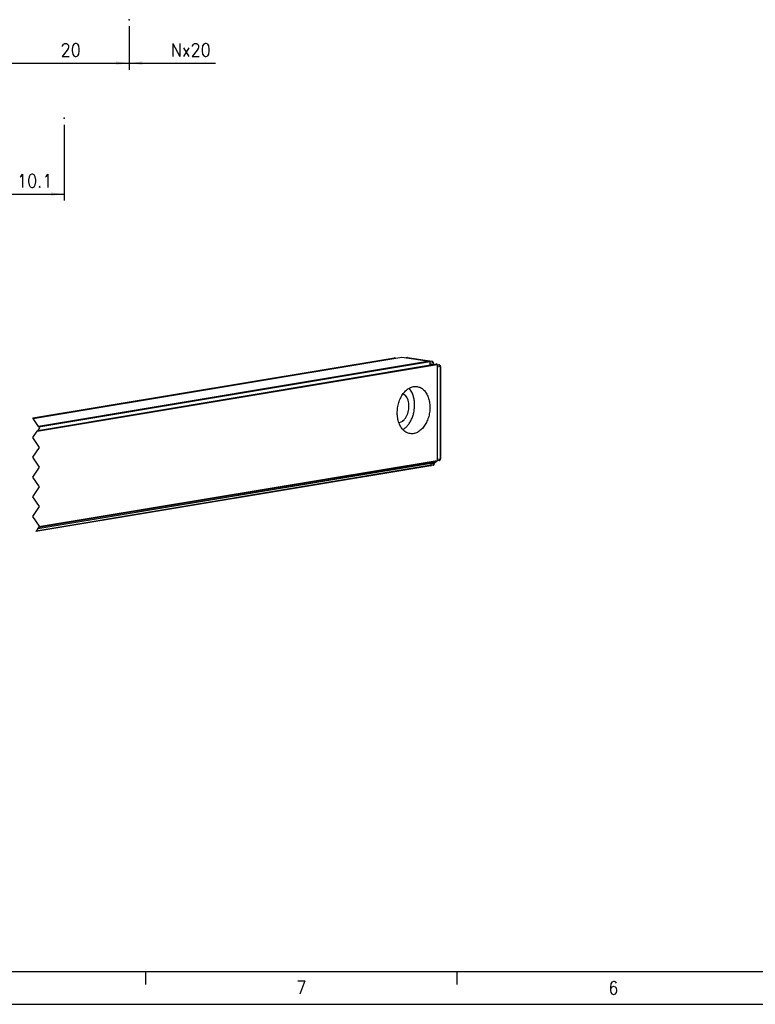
# Model space of a CAD drawing. Header units: inches. Extents: x -1131 to 657, y -1236 to -816.
# Tile 7 of 14: x -894 to -782, y -1236 to -1086. Entities that reach past the tile are written whole.
import ezdxf

# ---------------------------------------------------------------- set-up
doc = ezdxf.new("R2010")
doc.units = ezdxf.units.IN
doc.linetypes.add('DOT_CENTER', pattern=[14, 12, -1, 0, -1])
doc.layers.add('1', color=7, linetype='Continuous')
doc.styles.add('CONVERTER_11', font='txt.shx', dxfattribs={"width": 0.9})
doc.dimstyles.new('ME10_DIM_26', dxfattribs={"dimtxt": 2, "dimasz": 2, "dimexe": 1, "dimexo": 1, "dimgap": 1, "dimtad": 1, "dimdec": 3, "dimdsep": 46, "dimtxsty": 'CONVERTER_11', "dimsah": 1, "dimcen": 0.09, "dimclrd": 2, "dimclre": 2, "dimclrt": 2, "dimadec": 0, "dimazin": 0, "dimtfac": 1, "dimtdec": 4, "dimtix": 1, "dimtmove": 0, "dimatfit": 3, "dimfxl": 1, "dimtolj": 1, "dimtzin": 0, "dimarcsym": 0})
doc.dimstyles.new('ME10_DIM_27', dxfattribs={"dimtxt": 2, "dimasz": 2, "dimexe": 1, "dimexo": 1, "dimgap": 1, "dimtad": 1, "dimdsep": 46, "dimtxsty": 'CONVERTER_11', "dimsah": 1, "dimcen": 0.09, "dimclrd": 2, "dimclre": 2, "dimclrt": 2, "dimadec": 0, "dimazin": 0, "dimtfac": 1, "dimtdec": 4, "dimtix": 1, "dimtmove": 0, "dimatfit": 3, "dimfxl": 1, "dimtolj": 1, "dimtzin": 0, "dimarcsym": 0})

# ---------------------------------------------------------------- blocks, each defined once
blk = doc.blocks.new('PERFIL_S__3', base_point=(-2018.37, -2417.33))
at = {"color": 7, "linetype": 'Continuous'}
for p, q in [((-1784.31, -2293.51), (-1674.18, -2275.18)), ((-1784.29, -2293.54), (-1674.1, -2275.19)), ((-1784.19, -2293.69), (-1671.99, -2275.01)), ((-1784.19, -2293.69), (-1671.96, -2275.01)), ((-1783.03, -2297.57), (-1661.18, -2277.28)), ((-1782.84, -2297.29), (-1661.36, -2277.06)), ((-1663.51, -2276.25), (-1782.6, -2296.08)), ((-1663.37, -2276.47), (-1782.45, -2296.3)), ((-1673.89, -2275.33), (-1674.1, -2275.19)), ((-1671.96, -2275.01), (-1663.51, -2276.25)), ((-1670.33, -2275.13), (-1670.71, -2275.19)), ((-1670.25, -2275.13), (-1670.67, -2275.2)), ((-1670.25, -2275.13), (-1670.33, -2275.13)), ((-1670.25, -2275.13), (-1662.82, -2276.23)), ((-1670.25, -2275.13), (-1670.22, -2275.13)), ((-1670.22, -2275.13), (-1662.79, -2276.23)), ((-1662.82, -2276.23), (-1663.41, -2276.32)), ((-1663.37, -2277.4), (-1663.37, -2276.47)), ((-1662.46, -2276.77), (-1663.37, -2276.93)), ((-1662.46, -2277.21), (-1663.37, -2277.36)), ((-1662.82, -2276.23), (-1662.79, -2276.23)), ((-1662.79, -2276.23), (-1662.71, -2276.26)), ((-1662.71, -2276.26), (-1662.7, -2276.27)), ((-1662.7, -2276.27), (-1662.65, -2276.29)), ((-1662.65, -2276.29), (-1662.62, -2276.31)), ((-1662.62, -2276.31), (-1662.5, -2276.43)), ((-1662.5, -2276.43), (-1662.43, -2276.58)), ((-1662.46, -2276.77), (-1662.46, -2277.21)), ((-1662.46, -2277.21), (-1662.45, -2277.25)), ((-1662.43, -2276.58), (-1662.42, -2276.67)), ((-1662.42, -2276.67), (-1662.4, -2276.74)), ((-1662.4, -2276.74), (-1662.39, -2276.75)), ((-1662.39, -2276.75), (-1662.39, -2277.18)), ((-1662.39, -2277.18), (-1662.38, -2277.23)), ((-1661.18, -2277.28), (-1661.18, -2306.53)), ((-1661.18, -2277.39), (-1660.72, -2277.31)), ((-1660.72, -2277.31), (-1660.66, -2277.32)), ((-1660.66, -2277.32), (-1660.6, -2277.31)), ((-1660.6, -2277.31), (-1660.52, -2277.34)), ((-1660.52, -2277.34), (-1660.43, -2277.39)), ((-1660.43, -2277.39), (-1660.31, -2277.52)), ((-1660.31, -2277.52), (-1660.25, -2277.67)), ((-1660.25, -2277.67), (-1660.23, -2277.75)), ((-1660.23, -2277.75), (-1660.21, -2277.83)), ((-1660.28, -2277.86), (-1661.18, -2278.01)), ((-1660.28, -2277.86), (-1660.28, -2306.04)), ((-1660.21, -2277.83), (-1660.21, -2306.01)), ((-1671.52, -2286.12), (-1670.74, -2286.74)), ((-1669.76, -2284.55), (-1668.74, -2286.15)), ((-1671.79, -2294.57), (-1672.79, -2295.02)), ((-1671.34, -2296.89), (-1671.65, -2297.02)), ((-1782.75, -2327.16), (-1661.78, -2307.02)), ((-1782.75, -2327.16), (-1661.82, -2307.03)), ((-1661.26, -2306.69), (-1782.57, -2326.88)), ((-1661.18, -2306.53), (-1782.46, -2326.71)), ((-1663.03, -2307.93), (-1663.03, -2307.24)), ((-1662.1, -2307.45), (-1663.03, -2307.6)), ((-1662.2, -2307.79), (-1662.16, -2307.75)), ((-1662.16, -2307.75), (-1662.15, -2307.74)), ((-1662.15, -2307.74), (-1662.09, -2307.63)), ((-1662.1, -2307.08), (-1662.1, -2307.45)), ((-1662.09, -2307.63), (-1662.07, -2307.58)), ((-1662.07, -2307.58), (-1662.06, -2307.51)), ((-1662.06, -2307.51), (-1662.03, -2307.43)), ((-1662.03, -2307.42), (-1662.03, -2307.07)), ((-1662.03, -2307.43), (-1662.03, -2307.42)), ((-1661.78, -2307.02), (-1661.26, -2306.69)), ((-1660.56, -2306.48), (-1661.19, -2306.58)), ((-1660.28, -2306.04), (-1661.18, -2306.19)), ((-1660.52, -2306.47), (-1660.56, -2306.48)), ((-1660.48, -2306.45), (-1660.52, -2306.47)), ((-1660.38, -2306.38), (-1660.48, -2306.45)), ((-1660.34, -2306.34), (-1660.38, -2306.38)), ((-1660.32, -2306.33), (-1660.34, -2306.34)), ((-1660.27, -2306.22), (-1660.32, -2306.33)), ((-1660.25, -2306.17), (-1660.27, -2306.22)), ((-1660.24, -2306.1), (-1660.25, -2306.17)), ((-1660.21, -2306.01), (-1660.24, -2306.1)), ((-1663.15, -2308.11), (-1783.4, -2328.12)), ((-1663.03, -2307.93), (-1783.28, -2327.95)), ((-1662.38, -2307.88), (-1663.04, -2308)), ((-1662.38, -2307.88), (-1662.34, -2307.88)), ((-1662.34, -2307.88), (-1662.3, -2307.86)), ((-1662.3, -2307.86), (-1662.2, -2307.79))]:
    blk.add_line(p, q, dxfattribs=at)
at = {"color": 2, "linetype": 'DOT_CENTER'}
for p, q in [((-1784.31, -2293.51), (-1784.29, -2293.54)), ((-1784.29, -2293.54), (-1784.19, -2293.69)), ((-1782.6, -2296.08), (-1784.19, -2293.69)), ((-1784.32, -2299.5), (-1783.03, -2297.57)), ((-1782.84, -2297.29), (-1783.03, -2297.57)), ((-1782.32, -2296.5), (-1782.84, -2297.29)), ((-1782.6, -2296.08), (-1782.45, -2296.3)), ((-1782.45, -2296.3), (-1782.32, -2296.5)), ((-1782.32, -2302.5), (-1784.32, -2299.5)), ((-1784.32, -2305.5), (-1782.32, -2302.5)), ((-1782.32, -2308.5), (-1784.32, -2305.5)), ((-1784.32, -2311.5), (-1782.32, -2308.5)), ((-1782.32, -2314.5), (-1784.32, -2311.5)), ((-1784.32, -2317.5), (-1782.32, -2314.5)), ((-1782.32, -2320.5), (-1784.32, -2317.5)), ((-1784.32, -2323.5), (-1782.32, -2320.5)), ((-1782.32, -2326.5), (-1784.32, -2323.5)), ((-1783.28, -2327.95), (-1783.4, -2328.12)), ((-1782.76, -2327.17), (-1783.28, -2327.95)), ((-1782.57, -2326.88), (-1782.75, -2327.16)), ((-1782.46, -2326.71), (-1782.57, -2326.88)), ((-1782.46, -2326.71), (-1782.32, -2326.5))]:
    blk.add_line(p, q, dxfattribs=at)
at = {"color": 7, "linetype": 'Continuous'}
for points, knots in [([(-1674.1, -2275.19), (-1674.11, -2275.19), (-1674.14, -2275.17), (-1674.17, -2275.17), (-1674.18, -2275.18)], [0, 0, 0, 0, 0.04457313, 0.08628704, 0.08628704, 0.08628704, 0.08628704]), ([(-1671.96, -2275.01), (-1671.97, -2275.01), (-1671.98, -2275.01), (-1671.99, -2275.01), (-1671.99, -2275.01)], [0, 0, 0, 0, 0.01656671, 0.03293982, 0.03293982, 0.03293982, 0.03293982]), ([(-1663.37, -2276.47), (-1663.37, -2276.45), (-1663.37, -2276.4), (-1663.41, -2276.33), (-1663.45, -2276.27), (-1663.49, -2276.26), (-1663.51, -2276.25)], [0, 0, 0, 0, 0.0780179, 0.1536602, 0.2223001, 0.2826966, 0.2826966, 0.2826966, 0.2826966]), ([(-1662.46, -2276.77), (-1662.46, -2276.73), (-1662.47, -2276.64), (-1662.5, -2276.52), (-1662.56, -2276.41), (-1662.64, -2276.32), (-1662.72, -2276.25), (-1662.79, -2276.23), (-1662.82, -2276.23)], [0, 0, 0, 0, 0.1302334, 0.2599041, 0.3849097, 0.5020197, 0.6096847, 0.7088127, 0.7088127, 0.7088127, 0.7088127]), ([(-1662.46, -2276.77), (-1662.44, -2276.77), (-1662.42, -2276.77), (-1662.4, -2276.75), (-1662.39, -2276.75)], [0, 0, 0, 0, 0.05183105, 0.07459161, 0.07459161, 0.07459161, 0.07459161]), ([(-1662.46, -2277.21), (-1662.45, -2277.21), (-1662.43, -2277.2), (-1662.41, -2277.2), (-1662.4, -2277.19)], [0, 0, 0, 0, 0.03689038, 0.06606719, 0.06606719, 0.06606719, 0.06606719]), ([(-1662.39, -2276.75), (-1662.39, -2276.75), (-1662.4, -2276.74), (-1662.4, -2276.74), (-1662.4, -2276.74)], [0, 0, 0, 0, 0.00193556, 0.0154845, 0.0154845, 0.0154845, 0.0154845]), ([(-1661.18, -2277.28), (-1661.18, -2277.26), (-1661.19, -2277.22), (-1661.21, -2277.17), (-1661.24, -2277.12), (-1661.27, -2277.08), (-1661.32, -2277.06), (-1661.35, -2277.06), (-1661.36, -2277.06)], [0, 0, 0, 0, 0.0596284, 0.1186398, 0.1746604, 0.2260739, 0.2726574, 0.3160555, 0.3160555, 0.3160555, 0.3160555]), ([(-1660.28, -2277.86), (-1660.28, -2277.81), (-1660.28, -2277.71), (-1660.33, -2277.57), (-1660.41, -2277.45), (-1660.5, -2277.36), (-1660.61, -2277.31), (-1660.68, -2277.31), (-1660.72, -2277.31)], [0, 0, 0, 0, 0.1490727, 0.2966031, 0.4366558, 0.5651905, 0.6816503, 0.7901465, 0.7901465, 0.7901465, 0.7901465]), ([(-1660.28, -2277.86), (-1660.26, -2277.86), (-1660.23, -2277.85), (-1660.21, -2277.84), (-1660.21, -2277.83)], [0, 0, 0, 0, 0.05183268, 0.0745925, 0.0745925, 0.0745925, 0.0745925]), ([(-1667.32, -2283.96), (-1667.69, -2283.94), (-1668.46, -2283.9), (-1669.59, -2284.33), (-1670.64, -2285.06), (-1671.57, -2286.1), (-1672.34, -2287.38), (-1672.92, -2288.84), (-1673.27, -2290.41), (-1673.39, -2292.01), (-1673.26, -2293.58), (-1672.89, -2295.02), (-1672.29, -2296.28), (-1671.5, -2297.3), (-1670.54, -2298.01), (-1669.44, -2298.36), (-1668.3, -2298.34), (-1667.17, -2297.93), (-1666.12, -2297.19), (-1665.18, -2296.16), (-1664.41, -2294.88), (-1663.84, -2293.42), (-1663.48, -2291.85), (-1663.37, -2290.24), (-1663.5, -2288.68), (-1663.87, -2287.24), (-1664.46, -2285.97), (-1665.26, -2284.97), (-1666.22, -2284.23), (-1666.96, -2284.05), (-1667.32, -2283.96)], [0, 0, 0, 0, 1.106894, 2.274423, 3.543922, 4.930106, 6.423888, 7.998654, 9.616614, 11.234575, 12.809341, 14.303123, 15.689306, 16.958805, 18.126334, 19.233229, 20.340123, 21.507652, 22.777151, 24.163334, 25.657116, 27.231882, 28.849843, 30.467803, 32.042569, 33.536351, 34.922535, 36.192034, 37.359563, 38.466457, 38.466457, 38.466457, 38.466457]), ([(-1669.78, -2289.9), (-1669.8, -2289.6), (-1669.82, -2289), (-1670.01, -2288.16), (-1670.3, -2287.39), (-1670.59, -2286.95), (-1670.74, -2286.74)], [0, 0, 0, 0, 0.906992, 1.776195, 2.594492, 3.354753, 3.354753, 3.354753, 3.354753]), ([(-1668.15, -2290.87), (-1668.11, -2290.45), (-1668.04, -2289.62), (-1668.12, -2288.4), (-1668.33, -2287.22), (-1668.6, -2286.5), (-1668.74, -2286.15)], [0, 0, 0, 0, 1.258242, 2.491403, 3.68103, 4.812171, 4.812171, 4.812171, 4.812171]), ([(-1671.79, -2294.57), (-1671.6, -2294.4), (-1671.2, -2294.05), (-1670.71, -2293.37), (-1670.31, -2292.6), (-1670.01, -2291.74), (-1669.82, -2290.83), (-1669.8, -2290.21), (-1669.78, -2289.9)], [0, 0, 0, 0, 0.771119, 1.599514, 2.476788, 3.388957, 4.318503, 5.246268, 5.246268, 5.246268, 5.246268]), ([(-1671.34, -2296.89), (-1671.07, -2296.68), (-1670.51, -2296.24), (-1669.81, -2295.39), (-1669.2, -2294.41), (-1668.71, -2293.3), (-1668.34, -2292.12), (-1668.21, -2291.29), (-1668.15, -2290.87)], [0, 0, 0, 0, 1.024287, 2.119178, 3.278596, 4.490212, 5.737266, 7.000254, 7.000254, 7.000254, 7.000254]), ([(-1662.32, -2307.87), (-1662.29, -2307.85), (-1662.22, -2307.81), (-1662.15, -2307.71), (-1662.1, -2307.58), (-1662.1, -2307.49), (-1662.1, -2307.45)], [0, 0, 0, 0, 0.1100987, 0.2305998, 0.3630031, 0.5049094, 0.5049094, 0.5049094, 0.5049094]), ([(-1662.1, -2307.45), (-1662.08, -2307.44), (-1662.05, -2307.44), (-1662.03, -2307.42), (-1662.03, -2307.42)], [0, 0, 0, 0, 0.0518266, 0.07458919, 0.07458919, 0.07458919, 0.07458919]), ([(-1661.82, -2307.03), (-1661.81, -2307.03), (-1661.8, -2307.03), (-1661.79, -2307.02), (-1661.78, -2307.02)], [0, 0, 0, 0, 0.02133679, 0.04309575, 0.04309575, 0.04309575, 0.04309575]), ([(-1661.26, -2306.69), (-1661.25, -2306.68), (-1661.22, -2306.66), (-1661.2, -2306.62), (-1661.19, -2306.58), (-1661.18, -2306.54), (-1661.18, -2306.53)], [0, 0, 0, 0, 0.0404492, 0.0845173, 0.1322842, 0.1829215, 0.1829215, 0.1829215, 0.1829215]), ([(-1660.56, -2306.48), (-1660.55, -2306.47), (-1660.53, -2306.47), (-1660.51, -2306.46), (-1660.5, -2306.46)], [0, 0, 0, 0, 0.02973707, 0.05966156, 0.05966156, 0.05966156, 0.05966156]), ([(-1660.5, -2306.46), (-1660.47, -2306.44), (-1660.4, -2306.4), (-1660.33, -2306.3), (-1660.28, -2306.18), (-1660.28, -2306.08), (-1660.28, -2306.04)], [0, 0, 0, 0, 0.1101019, 0.2306065, 0.3630143, 0.504926, 0.504926, 0.504926, 0.504926]), ([(-1660.28, -2306.04), (-1660.26, -2306.03), (-1660.23, -2306.03), (-1660.21, -2306.01), (-1660.21, -2306.01)], [0, 0, 0, 0, 0.05182859, 0.07459027, 0.07459027, 0.07459027, 0.07459027]), ([(-1663.15, -2308.11), (-1663.13, -2308.1), (-1663.1, -2308.09), (-1663.06, -2308.05), (-1663.04, -2307.99), (-1663.04, -2307.95), (-1663.03, -2307.93)], [0, 0, 0, 0, 0.0487126, 0.1017718, 0.1609993, 0.2254183, 0.2254183, 0.2254183, 0.2254183]), ([(-1662.38, -2307.88), (-1662.37, -2307.88), (-1662.35, -2307.88), (-1662.33, -2307.87), (-1662.32, -2307.87)], [0, 0, 0, 0, 0.02974472, 0.05967701, 0.05967701, 0.05967701, 0.05967701])]:
    blk.add_open_spline(points, degree=3, knots=knots, dxfattribs=at)
blk = doc.blocks.new('S_820__4', base_point=(-2018.37, -2437.39))
blk.add_blockref('PERFIL_S__3', (-2018.37, -2417.33))
blk = doc.blocks.new('A1', base_point=(-1906, -2394))
blk.add_blockref('S_820__4', (-2018.37, -2437.39))
blk = doc.blocks.new('*D69')
at = {"layer": '1', "color": 2, "linetype": 'Continuous'}
for p, q in [((-897.5, -1087.15), (-897.5, -1113.68)), ((-887.4, -1102.15), (-887.4, -1113.68)), ((-897.5, -1112.68), (-887.4, -1112.68))]:
    blk.add_line(p, q, dxfattribs=at)
at = {"layer": '1', "color": 2}
for points in [[(-895.5, -1112.42), (-895.5, -1112.94), (-897.5, -1112.68)], [(-889.4, -1112.94), (-889.4, -1112.42), (-887.4, -1112.68)]]:
    blk.add_solid(points, dxfattribs=at)
at = {"layer": '1', "color": 2, "insert": (-894.57, -1111.68), "char_height": 2, "attachment_point": 7, "rotation": 0.0001, "line_spacing_factor": 0.60024, "style": 'CONVERTER_11'}
blk.add_mtext('10.1', dxfattribs=at)
blk = doc.blocks.new('*D70')
at = {"layer": '1', "color": 2, "linetype": 'Continuous'}
for p, q in [((-897.5, -1087.15), (-897.5, -1093.76)), ((-877.5, -1087.15), (-877.5, -1093.76)), ((-897.5, -1092.76), (-877.5, -1092.76))]:
    blk.add_line(p, q, dxfattribs=at)
at = {"layer": '1', "color": 2}
for points in [[(-895.5, -1092.49), (-895.5, -1093.02), (-897.5, -1092.76)], [(-879.5, -1093.02), (-879.5, -1092.49), (-877.5, -1092.76)]]:
    blk.add_solid(points, dxfattribs=at)
at = {"layer": '1', "color": 2, "insert": (-887.94, -1091.76), "char_height": 2, "attachment_point": 7, "rotation": 0.0001, "line_spacing_factor": 0.60024, "style": 'CONVERTER_11'}
blk.add_mtext('20', dxfattribs=at)
blk = doc.blocks.new('*D95')
at = {"layer": '1', "color": 2, "linetype": 'Continuous'}
for p, q in [((-877.5, -1087.15), (-877.5, -1093.76)), ((-877.5, -1092.76), (-864.36, -1092.76))]:
    blk.add_line(p, q, dxfattribs=at)
at = {"layer": '1', "color": 2}
blk.add_solid([(-875.5, -1092.49), (-875.5, -1093.02), (-877.5, -1092.76)], dxfattribs=at)
at = {"layer": '1', "color": 2, "insert": (-871.16, -1091.76), "char_height": 2, "attachment_point": 7, "rotation": 0.0001, "line_spacing_factor": 0.60024, "style": 'CONVERTER_11'}
blk.add_mtext('Nx20', dxfattribs=at)
blk = doc.blocks.new('Marco_a2', base_point=(-834, -1026))
at = {"layer": '1', "color": 7, "linetype": 'Continuous'}
blk.add_line((-1111, -1231), (-542, -1231), dxfattribs=at)
at = {"layer": '1', "color": 2, "linetype": 'Continuous'}
for p, q in [((-875.02, -1231), (-875.02, -1233)), ((-827.6, -1231), (-827.6, -1233)), ((-1131, -1236), (-537, -1236))]:
    blk.add_line(p, q, dxfattribs=at)
at = {"layer": '1', "color": 2, "char_height": 2, "attachment_point": 4, "line_spacing_factor": 1.20048, "style": 'CONVERTER_11'}
for s, insert in [('7', (-852.04, -1233.44)), ('6', (-804.53, -1233.51))]:
    blk.add_mtext(s, dxfattribs=dict(at, insert=insert))
blk = doc.blocks.new('Top', base_point=(-834, -1026))
blk.add_blockref('Marco_a2', (-834, -1026))
blk = doc.blocks.new('_dummy_frame', base_point=(-1131, -1236))
blk.add_blockref('Top', (-834, -1026))
blk = doc.blocks.new('A', base_point=(-845, -971))
at = {"layer": '1', "color": 7}
for p in [(-877.5, -1086.145), (-887.4, -1101.145)]:
    blk.add_point(p, dxfattribs=at)
at = {"layer": '1'}
blk.add_blockref('*D95', (0, 0), dxfattribs=at)
dim = blk.add_linear_dim(base=(-897.5, -1112.6803), p1=(-887.4, -1101.145), p2=(-897.5, -1086.145), dimstyle='ME10_DIM_26', dxfattribs=at)
dim.commit()
dim.dimension.update_dxf_attribs({"geometry": '*D69', "text_midpoint": (-892.45, -1110.6803), "text_rotation": 0.000139})
dim = blk.add_aligned_dim(p1=(-877.5, -1086.145), p2=(-897.5, -1086.145), distance=6.6125, dimstyle='ME10_DIM_27', dxfattribs=at)
dim.commit()
dim.dimension.update_dxf_attribs({"geometry": '*D70', "text_midpoint": (-886.4398, -1090.7575), "text_rotation": 0.000139})

msp = doc.modelspace()

# ---------------------------------------------------------------- block references
msp.add_blockref('A', (-845, -971))
at = {"xscale": 0.5, "yscale": 0.5, "zscale": 0.5}
msp.add_blockref('A1', (-953, -1197), dxfattribs=at)
at = {"layer": '1'}
msp.add_blockref('_dummy_frame', (-1131, -1236), dxfattribs=at)

doc.saveas('drawing.dxf')
